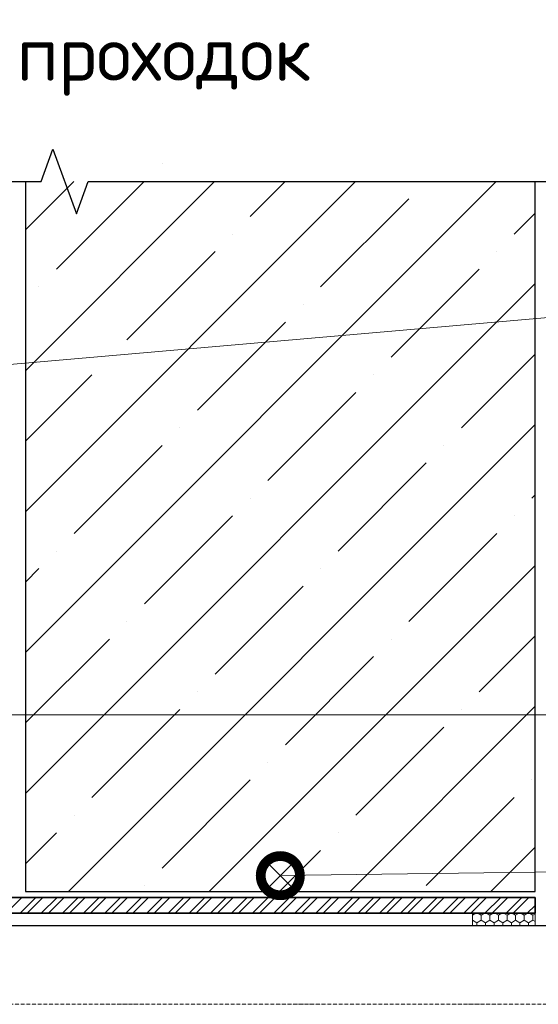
# Model space of a CAD drawing. Header units: millimetres. Extents: x 0 to 21000, y 0 to 14850.
# Tile 10 of 56: x 5247 to 6900, y 3526 to 6665. Entities that reach past the tile are written whole.
import ezdxf

# ---------------------------------------------------------------- set-up
doc = ezdxf.new("R2010")
doc.units = ezdxf.units.MM
doc.linetypes.add('ACAD_ISO10W100', pattern=[18, 12, -3, 0, -3])
doc.layers.add('TN-АННОТАЦИИ', color=7, linetype='Continuous', lineweight=20, true_color=0x000000)
doc.layers.add('Штрих Пена Монтажная', color=7, linetype='Continuous', lineweight=15, true_color=0xff7c1c)
for name, color, linetype, lineweight in [('TN-БЕТОН', 251, 'Continuous', 30), ('TN-ГЕРМЕТИК', 20, 'Continuous', 30), ('TN-МЕТАЛЛ КОНСТРУКЦИИ', 162, 'Continuous', 35), ('Надписи', 7, 'Continuous', 25), ('Общий02', 7, 'Continuous', 18)]:
    doc.layers.add(name, color=color, linetype=linetype, lineweight=lineweight)
doc.styles.add('ISOCPEUR', font='txt')

msp = doc.modelspace()

# ---------------------------------------------------------------- linework, layer by layer
at = {"color": 7, "linetype": 'Continuous'}
for p, q in [((5315, 6148.6), (5352.5, 6251.6)), ((5352.5, 6251.6), (5427.5, 6045.5)), ((3869.8, 6148.6), (5315, 6148.6)), ((5427.5, 6045.5), (5465, 6148.6)), ((5465, 6148.6), (7085.2, 6148.6))]:
    msp.add_line(p, q, dxfattribs=at)
at = {"color": 7, "lineweight": 30, "ltscale": 3}
msp.add_line((7568.3, 3776.4), (2073.2, 3776.4), dxfattribs=at)
at = {"color": 7, "linetype": 'ACAD_ISO10W100', "lineweight": 9}
msp.add_line((8049.6, 3526.4), (1876.6, 3526.4), dxfattribs=at)
at = {"color": 7, "linetype": 'ByBlock', "const_width": 125}
msp.add_lwpolyline([(6093.3, 3936.4, 1), (6062.1, 3936.4, 1)], format="xyb", close=True, dxfattribs=at)
at = {"layer": 'TN-АННОТАЦИИ', "color": 7}
msp.add_line((5153.1, 4448.9), (7163.3, 4448.9), dxfattribs=at)
at = {"layer": 'TN-БЕТОН', "color": 7, "linetype": 'Continuous', "lineweight": 9}
for p, q in [((5701.1, 6205.9), (5701.1, 6205.9)), ((5265.2, 5994.5), (5419.2, 6148.6)), ((5265.2, 5545.5), (5868.3, 6148.6)), ((5265.2, 5096.5), (6317.3, 6148.6)), ((5265.2, 4647.5), (6766.3, 6148.6)), ((5364.3, 5869.1), (5643.7, 6148.6)), ((5981.7, 6037.5), (6092.8, 6148.6)), ((6206.2, 5813), (6486.9, 6093.6)), ((6823.6, 5981.4), (6890.2, 6048)), ((5925.6, 5981.4), (5925.6, 5981.4)), ((5588.8, 5644.6), (5869.5, 5925.3)), ((6767.5, 5925.3), (6767.5, 5925.3)), ((6430.7, 5588.5), (6711.4, 5869.1)), ((5265.2, 4198.5), (6890.2, 5823.5)), ((5308.2, 5813), (5308.2, 5813)), ((6150.1, 5756.9), (6150.1, 5756.9)), ((5813.4, 5420.1), (6094, 5700.8)), ((5532.7, 5588.5), (5532.7, 5588.5)), ((6655.2, 5364), (6890.2, 5598.9)), ((5265.2, 5321), (5476.6, 5532.4)), ((6374.6, 5532.4), (6374.6, 5532.4)), ((6037.9, 5195.6), (6318.5, 5476.3)), ((5402.1, 3886.4), (6890.2, 5374.4)), ((5757.2, 5364), (5757.2, 5364)), ((5420.5, 5027.2), (5701.1, 5307.9)), ((6599.1, 5307.9), (6599.1, 5307.9)), ((6262.4, 4971.1), (6543, 5251.7)), ((6879.8, 5139.5), (6890.2, 5149.9)), ((5981.7, 5139.5), (5981.7, 5139.5)), ((5645, 4802.7), (5925.6, 5083.4)), ((6823.6, 5083.4), (6823.6, 5083.4)), ((6486.9, 4746.6), (6767.5, 5027.2)), ((5364.3, 4971.1), (5364.3, 4971.1)), ((5265.2, 4872), (5308.2, 4915)), ((5851.1, 3886.4), (6890.2, 4925.4)), ((6206.2, 4915), (6206.2, 4915)), ((5869.5, 4578.2), (6150.1, 4858.9)), ((5588.8, 4746.6), (5588.8, 4746.6)), ((5265.2, 4423), (5532.7, 4690.5)), ((6430.7, 4690.5), (6430.7, 4690.5)), ((6711.4, 4522.1), (6890.2, 4700.9)), ((6094, 4353.7), (6374.6, 4634.4)), ((5813.4, 4522.1), (5813.4, 4522.1)), ((5476.6, 4185.3), (5757.2, 4466)), ((6300.2, 3886.4), (6890.2, 4476.4)), ((6655.2, 4466), (6655.2, 4466)), ((6318.5, 4129.2), (6599.1, 4409.9)), ((6037.9, 4297.6), (6037.9, 4297.6)), ((5701.1, 3960.8), (5981.7, 4241.5)), ((6879.8, 4241.5), (6879.8, 4241.5)), ((6543, 3904.7), (6823.6, 4185.3)), ((5420.5, 4129.2), (5420.5, 4129.2)), ((5265.2, 3973.9), (5364.3, 4073.1)), ((6262.4, 4073.1), (6262.4, 4073.1)), ((6075.6, 3886.4), (6206.2, 4017)), ((6749.2, 3886.4), (6890.2, 4027.4)), ((5645, 3904.7), (5645, 3904.7))]:
    msp.add_line(p, q, dxfattribs=at)
at = {"layer": 'TN-БЕТОН', "color": 7}
for p, q in [((5265.2, 6148.6), (5265.2, 3886.4)), ((6890.2, 3886.4), (6890.2, 6148.6)), ((5265.2, 3886.4), (6890.2, 3886.4))]:
    msp.add_line(p, q, dxfattribs=at)
at = {"layer": 'TN-ГЕРМЕТИК', "color": 7}
for p, q in [((6027.7, 3986.4), (6127.7, 3886.4)), ((6027.7, 3886.4), (6127.7, 3986.4)), ((6127.7, 3986.4), (6027.7, 3986.4)), ((6027.7, 3986.4), (6027.7, 3886.4)), ((6127.7, 3886.4), (6127.7, 3986.4)), ((6027.7, 3886.4), (6127.7, 3886.4))]:
    msp.add_line(p, q, dxfattribs=at)
at = {"layer": 'TN-МЕТАЛЛ КОНСТРУКЦИИ', "color": 7}
for p, q in [((6890.2, 3866.4), (2638.1, 3866.4)), ((6890.2, 3816.4), (6890.2, 3866.4)), ((2638.1, 3816.4), (6890.2, 3816.4))]:
    msp.add_line(p, q, dxfattribs=at)
at = {"layer": 'TN-МЕТАЛЛ КОНСТРУКЦИИ', "color": 7, "linetype": 'Continuous', "lineweight": 20, "transparency": 33554687}
for p, q in [((5203.5, 3816.4), (5253.5, 3866.4)), ((5248.4, 3816.4), (5298.4, 3866.4)), ((5270.9, 3816.4), (5320.9, 3866.4)), ((5315.8, 3816.4), (5365.8, 3866.4)), ((5338.2, 3816.4), (5388.2, 3866.4)), ((5383.1, 3816.4), (5433.1, 3866.4)), ((5405.6, 3816.4), (5455.6, 3866.4)), ((5450.5, 3816.4), (5500.5, 3866.4)), ((5472.9, 3816.4), (5522.9, 3866.4)), ((5517.8, 3816.4), (5567.8, 3866.4)), ((5540.3, 3816.4), (5590.3, 3866.4)), ((5585.2, 3816.4), (5635.2, 3866.4)), ((5607.6, 3816.4), (5657.6, 3866.4)), ((5652.5, 3816.4), (5702.5, 3866.4)), ((5675, 3816.4), (5725, 3866.4)), ((5719.9, 3816.4), (5769.9, 3866.4)), ((5742.3, 3816.4), (5792.3, 3866.4)), ((5787.2, 3816.4), (5837.2, 3866.4)), ((5809.7, 3816.4), (5859.7, 3866.4)), ((5854.6, 3816.4), (5904.6, 3866.4)), ((5877, 3816.4), (5927, 3866.4)), ((5921.9, 3816.4), (5971.9, 3866.4)), ((5944.4, 3816.4), (5994.4, 3866.4)), ((5989.3, 3816.4), (6039.3, 3866.4)), ((6011.7, 3816.4), (6061.7, 3866.4)), ((6056.6, 3816.4), (6106.6, 3866.4)), ((6079.1, 3816.4), (6129.1, 3866.4)), ((6124, 3816.4), (6174, 3866.4)), ((6146.4, 3816.4), (6196.4, 3866.4)), ((6191.3, 3816.4), (6241.3, 3866.4)), ((6213.8, 3816.4), (6263.8, 3866.4)), ((6258.7, 3816.4), (6308.7, 3866.4)), ((6281.1, 3816.4), (6331.1, 3866.4)), ((6326, 3816.4), (6376, 3866.4)), ((6348.5, 3816.4), (6398.5, 3866.4)), ((6393.4, 3816.4), (6443.4, 3866.4)), ((6415.8, 3816.4), (6465.8, 3866.4)), ((6460.7, 3816.4), (6510.7, 3866.4)), ((6483.2, 3816.4), (6533.2, 3866.4)), ((6528.1, 3816.4), (6578.1, 3866.4)), ((6550.5, 3816.4), (6600.5, 3866.4)), ((6595.5, 3816.4), (6645.5, 3866.4)), ((6617.9, 3816.4), (6667.9, 3866.4)), ((6662.8, 3816.4), (6712.8, 3866.4)), ((6685.3, 3816.4), (6735.3, 3866.4)), ((6730.2, 3816.4), (6780.2, 3866.4)), ((6752.6, 3816.4), (6802.6, 3866.4)), ((6797.5, 3816.4), (6847.5, 3866.4)), ((6820, 3816.4), (6870, 3866.4)), ((6864.9, 3816.4), (6890.2, 3841.7)), ((6887.3, 3816.4), (6890.2, 3819.3))]:
    msp.add_line(p, q, dxfattribs=at)
at = {"layer": 'Надписи', "color": 7, "lineweight": 15, "ltscale": 0.3}
for p, q in [((4865.2, 5534.9), (7756.8, 5787.3)), ((4865.2, 5534.9), (7756.8, 5787.3)), ((4865.2, 5534.9), (7756.8, 5787.3)), ((6077.7, 3936.4), (8461.4, 3968.9)), ((6077.7, 3936.4), (8461.4, 3968.9)), ((6077.7, 3936.4), (8461.4, 3968.9)), ((6077.7, 3936.4), (8461.4, 3968.9))]:
    msp.add_line(p, q, dxfattribs=at)
at = {"layer": 'Штрих Пена Монтажная', "color": 7}
for p, q in [((6890.2, 3816.4), (6690.2, 3816.4)), ((6690.2, 3816.4), (6690.2, 3776.4)), ((6890.2, 3776.4), (6890.2, 3816.4)), ((6690.2, 3776.4), (6890.2, 3776.4))]:
    msp.add_line(p, q, dxfattribs=at)
at = {"layer": 'Штрих Пена Монтажная', "color": 7, "linetype": 'Continuous'}
for p, q in [((6690.4, 3810.1), (6690.2, 3810.3)), ((6701.3, 3816.4), (6690.4, 3810.1)), ((6690.4, 3794.3), (6690.4, 3810.1)), ((6717.9, 3810.1), (6707.1, 3816.4)), ((6728.7, 3816.4), (6717.9, 3810.1)), ((6717.9, 3794.3), (6717.9, 3810.1)), ((6745.4, 3810.1), (6734.6, 3816.4)), ((6756.2, 3816.4), (6745.4, 3810.1)), ((6745.4, 3794.3), (6745.4, 3810.1)), ((6772.9, 3810.1), (6762.1, 3816.4)), ((6783.7, 3816.4), (6772.9, 3810.1)), ((6772.9, 3794.3), (6772.9, 3810.1)), ((6800.4, 3810.1), (6789.6, 3816.4)), ((6811.2, 3816.4), (6800.4, 3810.1)), ((6800.4, 3794.3), (6800.4, 3810.1)), ((6827.9, 3810.1), (6817.1, 3816.4)), ((6838.7, 3816.4), (6827.9, 3810.1)), ((6827.9, 3794.3), (6827.9, 3810.1)), ((6855.4, 3810.1), (6844.6, 3816.4)), ((6866.2, 3816.4), (6855.4, 3810.1)), ((6855.4, 3794.3), (6855.4, 3810.1)), ((6882.9, 3810.1), (6872.1, 3816.4)), ((6890.2, 3814.3), (6882.9, 3810.1)), ((6882.9, 3794.3), (6882.9, 3810.1)), ((6690.4, 3794.3), (6690.2, 3794.1)), ((6704.2, 3786.3), (6690.4, 3794.3)), ((6717.9, 3794.3), (6704.2, 3786.3)), ((6704.2, 3776.4), (6704.2, 3786.3)), ((6731.7, 3786.3), (6717.9, 3794.3)), ((6745.4, 3794.3), (6731.7, 3786.3)), ((6731.7, 3776.4), (6731.7, 3786.3)), ((6759.2, 3786.3), (6745.4, 3794.3)), ((6772.9, 3794.3), (6759.2, 3786.3)), ((6759.2, 3776.4), (6759.2, 3786.3)), ((6786.7, 3786.3), (6772.9, 3794.3)), ((6800.4, 3794.3), (6786.7, 3786.3)), ((6786.7, 3776.4), (6786.7, 3786.3)), ((6814.2, 3786.3), (6800.4, 3794.3)), ((6827.9, 3794.3), (6814.2, 3786.3)), ((6814.2, 3776.4), (6814.2, 3786.3)), ((6841.7, 3786.3), (6827.9, 3794.3)), ((6855.4, 3794.3), (6841.7, 3786.3)), ((6841.7, 3776.4), (6841.7, 3786.3)), ((6869.2, 3786.3), (6855.4, 3794.3)), ((6882.9, 3794.3), (6869.2, 3786.3)), ((6869.2, 3776.4), (6869.2, 3786.3)), ((6890.2, 3790), (6882.9, 3794.3))]:
    msp.add_line(p, q, dxfattribs=at)

# ---------------------------------------------------------------- texts
at = {"layer": 'Общий02', "color": 7, "lineweight": 35, "transparency": 33554687, "style": 'ISOCPEUR', "width": 0.99}
msp.add_text('Обустройство трубных проходок', height=175, dxfattribs=at).set_placement((2783.2, 6469.8))

doc.saveas('drawing.dxf')
